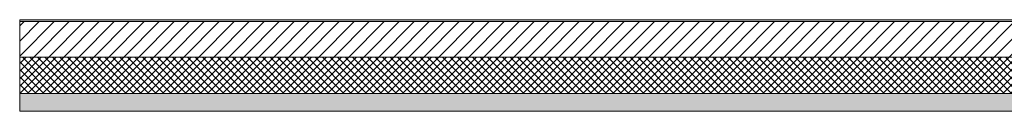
# Model space of a CAD drawing. Header units: millimetres. Extents: x -28277 to 305935, y -19284 to 4746.
# Tile 149 of 256: x 143464 to 149031, y 3863 to 4378. Entities that reach past the tile are written whole.
import ezdxf

# ---------------------------------------------------------------- set-up
doc = ezdxf.new("R2010")
doc.units = ezdxf.units.MM
doc.header["$MEASUREMENT"] = 0
doc.layers.add('12_FAÇ_Façana', color=7, linetype='Continuous')
for name, color, linetype, lineweight, true_color in [('12_FAÇ_Façana_Pluma_Nº__102', 7, 'Continuous', 5, 0xcccccc), ('12_FAÇ_Façana_Pluma_Nº__174', 7, 'Continuous', 13, 0xe4ad2c), ('12_FAÇ_Façana_Pluma_Nº__176', 7, 'Continuous', 15, 0x93a0c6)]:
    doc.layers.add(name, color=color, linetype=linetype, lineweight=lineweight, true_color=true_color)
doc.layers.add('12_FAÇ_Façana_Pluma_Nº__2', color=8, linetype='Continuous', lineweight=5)
doc.layers.add('12_FAÇ_Façana_Pluma_Nº__7', color=7, linetype='Continuous', lineweight=5)

# ---------------------------------------------------------------- blocks, each defined once
blk = doc.blocks.new('Muro_37_7', base_point=(196314.3, 4378.5))
at = {"layer": '12_FAÇ_Façana_Pluma_Nº__102', "linetype": 'Continuous', "lineweight": 0, "true_color": 0xe5e5e5}
blk.add_hatch(color=254, dxfattribs=at).paths.add_polyline_path([(156221.9, 3963.5), (143464, 3963.5), (143464, 3863.5), (156221.9, 3863.5)])
at = {"layer": '12_FAÇ_Façana_Pluma_Nº__174', "linetype": 'Continuous', "lineweight": 13, "true_color": 0xe4ad2c}
h = blk.add_hatch(dxfattribs=at)
h.set_pattern_fill('SATE_Aislamiento_0007', color=42, style=0, pattern_type=2)
h.set_pattern_definition([(45, (184431.643, 0), (-21.213203, 21.213203), []), (135, (184431.643, 0), (21.213203, 21.213203), [])])
h.paths.add_polyline_path([(143464, 3963.5), (156221.9, 3963.5), (156221.9, 4168.5), (143464, 4168.5)])
at = {"layer": '12_FAÇ_Façana_Pluma_Nº__176', "linetype": 'Continuous', "lineweight": 0, "true_color": 0x495063}
blk.add_hatch(color=251, dxfattribs=at).paths.add_polyline_path([(143464, 4378.5), (143464, 4368.5), (157236.2, 4368.5), (157236.2, 4378.5)])
at = {"layer": '12_FAÇ_Façana_Pluma_Nº__2', "linetype": 'Continuous', "lineweight": 5}
h = blk.add_hatch(dxfattribs=at)
h.set_pattern_fill('Ceramic_0007', color=8, style=0, pattern_type=2)
h.set_pattern_definition([(45, (184431.643, 0), (-42.42641, 42.42641), [])])
h.paths.add_polyline_path([(143464, 4168.5), (156221.9, 4168.5), (156221.9, 4268), (156621.9, 4268), (156621.9, 4168.5), (157236.2, 4168.5), (157236.2, 4368.5), (143464, 4368.5)])
at = {"layer": '12_FAÇ_Façana_Pluma_Nº__7', "color": 7, "linetype": 'Continuous', "lineweight": 5}
for p, q in [((157236.2, 4368.5), (143464, 4368.5)), ((156221.9, 4168.5), (143464, 4168.5)), ((143464, 3963.5), (156221.9, 3963.5))]:
    blk.add_line(p, q, dxfattribs=at)
at = {"layer": '12_FAÇ_Façana_Pluma_Nº__7', "color": 7, "linetype": 'Continuous', "lineweight": 5, "flags": 128}
for points in [[(157236.2, 4378.5), (143464, 4378.5)], [(143464, 4378.5), (143464, 3863.5)], [(143464, 3863.5), (156221.9, 3863.5)]]:
    blk.add_lwpolyline(points, dxfattribs=at)

msp = doc.modelspace()

# ---------------------------------------------------------------- block references
at = {"layer": '12_FAÇ_Façana', "color": 7, "lineweight": 20}
msp.add_blockref('Muro_37_7', (196314.284, 4378.454), dxfattribs=at)

doc.saveas('drawing.dxf')
